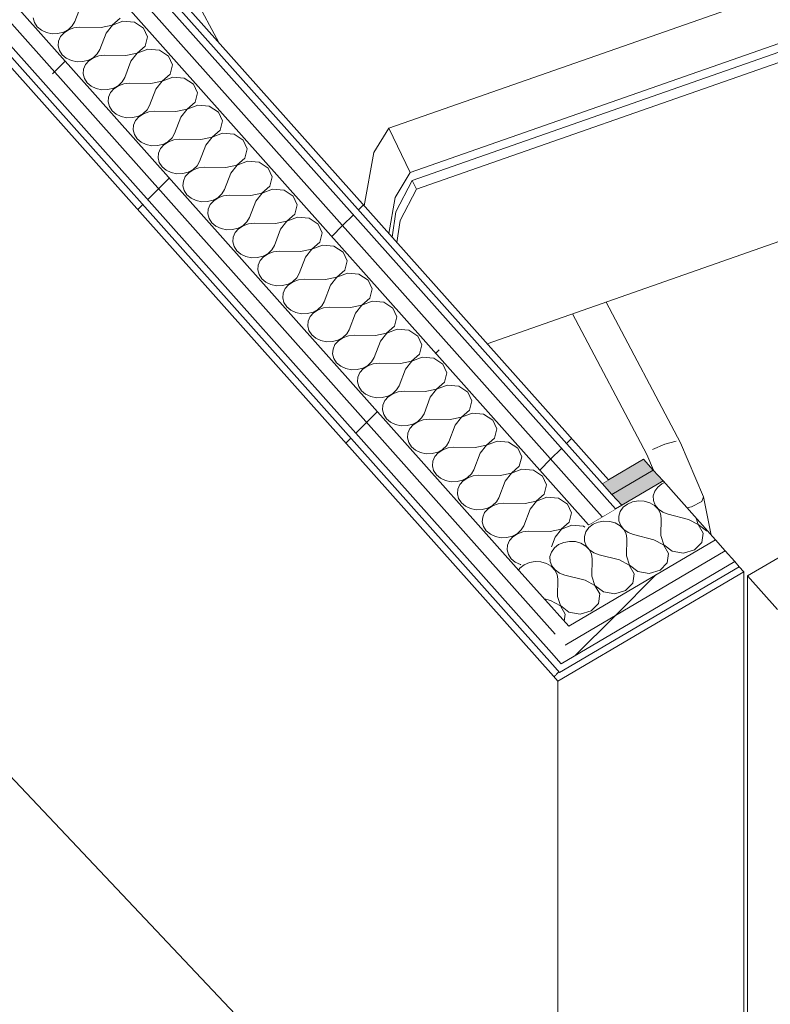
# Model space of a CAD drawing. Header units: millimetres. Extents: x -36631 to 27388, y -24993 to 6945.
# Tile 112 of 256: x -2050 to -1425, y -16953 to -16133. Entities that reach past the tile are written whole.
import ezdxf

# ---------------------------------------------------------------- set-up
doc = ezdxf.new("R2010")
doc.units = ezdxf.units.MM
doc.header["$MEASUREMENT"] = 0
doc.linetypes.add('Wipeout_Contour', pattern=[1000, 0, -1000])
for name, color, linetype in [('Nuevo_08_E_Envans secs', 7, 'Continuous'), ('Nuevo_09_EI_Mobiliari general', 7, 'Continuous'), ('Nuevo_Puertas Archicad', 7, 'Continuous')]:
    doc.layers.add(name, color=color, linetype=linetype)
for name, color, linetype, lineweight in [('Nuevo_08_E_Envans secs_Pluma_Nº__1', 7, 'Continuous', 5), ('Nuevo_08_E_Envans secs_Pluma_Nº__47', 7, 'Continuous', 20), ('Nuevo_09_EI_Mobiliari general_Pluma_Nº__1', 7, 'Continuous', 5), ('Nuevo_Puertas Archicad_Pluma_Nº__1', 7, 'Continuous', 5), ('Nuevo_Puertas Archicad_Pluma_Nº__47', 7, 'Continuous', 20)]:
    doc.layers.add(name, color=color, linetype=linetype, lineweight=lineweight)
for name, color, linetype, lineweight, true_color in [('Nuevo_08_E_Envans secs_Pluma_Nº__102', 7, 'Continuous', 5, 0xcccccc), ('Nuevo_08_E_Envans secs_Pluma_Nº__171', 171, 'Continuous', 13, 0xaaaaff), ('Nuevo_08_E_Envans secs_Pluma_Nº__177', 7, 'Continuous', 15, 0xf7e046), ('Nuevo_08_E_Envans secs_Pluma_Nº__79', 7, 'Continuous', 5, 0xaaffd5)]:
    doc.layers.add(name, color=color, linetype=linetype, lineweight=lineweight, true_color=true_color)
pattern_1 = [(45, (0, 0), (-183.8478, 183.8478), [195, -65]), (45, (7e-14, 183.85), (-183.8478, 183.8478), [195, -65])]

# ---------------------------------------------------------------- blocks, each defined once
blk = doc.blocks.new('*X156')
at = {"layer": 'Nuevo_08_E_Envans secs_Pluma_Nº__102', "color": 254, "linetype": 'Continuous', "lineweight": 5, "true_color": 0xcccccc}
for p, q in [((-1518.45, -16522.4), (-1520.91, -16525.83)), ((-1514.93, -16519.65), (-1518.45, -16522.4)), ((-1512.76, -16518.71), (-1514.93, -16519.65)), ((-1520.91, -16525.83), (-1522.13, -16529.68)), ((-1522.13, -16529.68), (-1522.01, -16533.65)), ((-1543.59, -16536.53), (-1547.11, -16539.28)), ((-1539.28, -16534.67), (-1543.59, -16536.53)), ((-1534.5, -16533.84), (-1539.28, -16534.67)), ((-1529.64, -16534.1), (-1534.5, -16533.84)), ((-1525.04, -16535.43), (-1529.64, -16534.1)), ((-1521.06, -16537.73), (-1525.04, -16535.43)), ((-1522.01, -16533.65), (-1520.57, -16537.44)), ((-1518.02, -16540.83), (-1521.06, -16537.73)), ((-1520.57, -16537.44), (-1517.9, -16540.77)), ((-1549.57, -16542.71), (-1550.79, -16546.56)), ((-1550.79, -16546.56), (-1550.67, -16550.53)), ((-1547.11, -16539.28), (-1549.57, -16542.71)), ((-1516.12, -16544.5), (-1518.02, -16540.83)), ((-1517.9, -16540.77), (-1514.22, -16543.37)), ((-1515.53, -16548.44), (-1516.12, -16544.5)), ((-1514.22, -16543.37), (-1509.8, -16545.06)), ((-1492.91, -16549.33), (-1509.8, -16545.06)), ((-1572.25, -16553.42), (-1575.77, -16556.17)), ((-1567.93, -16551.55), (-1572.25, -16553.42)), ((-1563.16, -16550.72), (-1567.93, -16551.55)), ((-1558.29, -16550.98), (-1563.16, -16550.72)), ((-1553.7, -16552.31), (-1558.29, -16550.98)), ((-1549.72, -16554.62), (-1553.7, -16552.31)), ((-1550.67, -16550.53), (-1549.22, -16554.32)), ((-1546.67, -16557.72), (-1549.72, -16554.62)), ((-1549.22, -16554.32), (-1546.56, -16557.65)), ((-1515.84, -16562.83), (-1515.53, -16548.44)), ((-1484.81, -16553.62), (-1492.91, -16549.33)), ((-1486.39, -16548.38), (-1484.7, -16553.55)), ((-1480.7, -16560.74), (-1484.81, -16553.62)), ((-1484.7, -16553.55), (-1477.67, -16558.96)), ((-1578.23, -16559.6), (-1579.45, -16563.44)), ((-1579.45, -16563.44), (-1579.33, -16567.41)), ((-1575.77, -16556.17), (-1578.23, -16559.6)), ((-1544.78, -16561.38), (-1546.67, -16557.72)), ((-1546.56, -16557.65), (-1542.88, -16560.26)), ((-1544.19, -16565.32), (-1544.78, -16561.38)), ((-1542.88, -16560.26), (-1538.46, -16561.95)), ((-1521.57, -16566.21), (-1538.46, -16561.95)), ((-1515.84, -16562.83), (-1513.36, -16570.44)), ((-1481.8, -16568.56), (-1480.7, -16560.74)), ((-1477.67, -16558.96), (-1476.86, -16559.1)), ((-1600.9, -16570.3), (-1604.43, -16573.05)), ((-1596.59, -16568.44), (-1600.9, -16570.3)), ((-1591.82, -16567.6), (-1596.59, -16568.44)), ((-1586.95, -16567.86), (-1591.82, -16567.6)), ((-1582.36, -16569.2), (-1586.95, -16567.86)), ((-1578.38, -16571.5), (-1582.36, -16569.2)), ((-1579.33, -16567.41), (-1577.88, -16571.21)), ((-1575.33, -16574.6), (-1578.38, -16571.5)), ((-1577.88, -16571.21), (-1575.22, -16574.53)), ((-1544.5, -16579.72), (-1544.19, -16565.32)), ((-1513.47, -16570.51), (-1521.57, -16566.21)), ((-1509.36, -16577.63), (-1513.47, -16570.51)), ((-1513.36, -16570.44), (-1506.33, -16575.84)), ((-1487.79, -16574.74), (-1481.8, -16568.56)), ((-1606.89, -16576.48), (-1608.11, -16580.33)), ((-1604.43, -16573.05), (-1606.89, -16576.48)), ((-1573.44, -16578.26), (-1575.33, -16574.6)), ((-1575.22, -16574.53), (-1571.54, -16577.14)), ((-1572.85, -16582.21), (-1573.44, -16578.26)), ((-1571.54, -16577.14), (-1567.12, -16578.83)), ((-1550.23, -16583.09), (-1567.12, -16578.83)), ((-1544.5, -16579.72), (-1542.01, -16587.32)), ((-1510.46, -16585.44), (-1509.36, -16577.63)), ((-1506.33, -16575.84), (-1496.87, -16577.44)), ((-1496.87, -16577.44), (-1487.79, -16574.74)), ((-1629.56, -16587.18), (-1633.08, -16589.93)), ((-1625.25, -16585.32), (-1629.56, -16587.18)), ((-1620.48, -16584.49), (-1625.25, -16585.32)), ((-1615.61, -16584.75), (-1620.48, -16584.49)), ((-1611.02, -16586.08), (-1615.61, -16584.75)), ((-1607.04, -16588.38), (-1611.02, -16586.08)), ((-1608.11, -16580.33), (-1607.99, -16584.3)), ((-1607.99, -16584.3), (-1606.54, -16588.09)), ((-1606.54, -16588.09), (-1603.88, -16591.42)), ((-1573.16, -16596.6), (-1572.85, -16582.21)), ((-1542.13, -16587.39), (-1550.23, -16583.09)), ((-1538.02, -16594.51), (-1542.13, -16587.39)), ((-1542.01, -16587.32), (-1534.99, -16592.73)), ((-1516.44, -16591.62), (-1510.46, -16585.44)), ((-1633.08, -16589.93), (-1634.17, -16591.45)), ((-1603.99, -16591.49), (-1607.04, -16588.38)), ((-1602.1, -16595.15), (-1603.99, -16591.49)), ((-1603.88, -16591.42), (-1600.2, -16594.02)), ((-1601.51, -16599.09), (-1602.1, -16595.15)), ((-1600.2, -16594.02), (-1595.78, -16595.71)), ((-1578.89, -16599.98), (-1595.78, -16595.71)), ((-1539.12, -16602.33), (-1538.02, -16594.51)), ((-1534.99, -16592.73), (-1525.53, -16594.32)), ((-1525.53, -16594.32), (-1516.44, -16591.62)), ((-1601.81, -16613.48), (-1601.51, -16599.09)), ((-1570.79, -16604.27), (-1578.89, -16599.98)), ((-1573.16, -16596.6), (-1570.67, -16604.21)), ((-1566.68, -16611.39), (-1570.79, -16604.27)), ((-1570.67, -16604.21), (-1563.65, -16609.61)), ((-1545.1, -16608.51), (-1539.12, -16602.33)), ((-1567.78, -16619.21), (-1566.68, -16611.39)), ((-1563.65, -16609.61), (-1554.19, -16611.2)), ((-1554.19, -16611.2), (-1545.1, -16608.51)), ((-1607.55, -16616.86), (-1612.69, -16615.56)), ((-1599.45, -16621.16), (-1607.55, -16616.86)), ((-1601.81, -16613.48), (-1599.33, -16621.09)), ((-1573.76, -16625.39), (-1567.78, -16619.21)), ((-1595.34, -16628.28), (-1599.45, -16621.16)), ((-1599.33, -16621.09), (-1592.31, -16626.49)), ((-1596.16, -16634.12), (-1595.34, -16628.28)), ((-1592.31, -16626.49), (-1582.84, -16628.09)), ((-1582.84, -16628.09), (-1573.76, -16625.39))]:
    blk.add_line(p, q, dxfattribs=at)
blk = doc.blocks.new('Elem Sección_151_1')
at = {"layer": 'Nuevo_08_E_Envans secs_Pluma_Nº__79', "linetype": 'Continuous', "lineweight": 5, "true_color": 0xaaffd5}
for points in [[(-1564.62, -16519.42), (-1556.52, -16528.51), (-1522.08, -16508.23), (-1530.17, -16499.13)], [(-1522.08, -16508.23), (-1556.52, -16528.51), (-1548.42, -16537.6), (-1514, -16517.32)]]:
    blk.add_hatch(color=121, dxfattribs=at).paths.add_polyline_path(points)
at = {"layer": 'Nuevo_08_E_Envans secs_Pluma_Nº__1', "color": 7, "linetype": 'Continuous', "lineweight": 5}
for p, q in [((-1530.17, -16499.13), (-1559.46, -16516.39)), ((-1522.08, -16508.23), (-1556.52, -16528.51)), ((-1559.46, -16516.39), (-1564.62, -16519.42))]:
    blk.add_line(p, q, dxfattribs=at)
at = {"layer": 'Nuevo_08_E_Envans secs_Pluma_Nº__1', "color": 7, "linetype": 'Continuous', "lineweight": 5, "flags": 128}
blk.add_lwpolyline([(-1514, -16517.32), (-1548.42, -16537.6), (-1553.58, -16540.64), (-1564.76, -16547.23), (-1575.93, -16553.81)], dxfattribs=at)
at = {"layer": 'Nuevo_08_E_Envans secs', "lineweight": 0}
blk.add_blockref('*X156', (0, 0), dxfattribs=at)
at = {"color": 254, "linetype": 'Wipeout_Contour', "lineweight": 0, "ltscale": 83437.780333}
blk.add_wipeout([(-1603.69, -16644.8), (-1595.59, -16653.89), (-1462.36, -16575.4), (-1470.45, -16566.3), (-1592.51, -16638.21)], dxfattribs=at).dxf.layer = 'Nuevo_08_E_Envans secs'
at = {"layer": 'Nuevo_08_E_Envans secs_Pluma_Nº__177', "linetype": 'Continuous', "lineweight": 15, "true_color": 0xf7e046}
h = blk.add_hatch(dxfattribs=at)
h.set_pattern_fill('Panellat_HPL_0001', color=53, style=0, pattern_type=2)
h.set_pattern_definition(pattern_1)
h.paths.add_polyline_path([(-1603.69, -16644.8), (-1595.59, -16653.89), (-1462.36, -16575.4), (-1470.45, -16566.3), (-1592.51, -16638.21)])
at = {"color": 254, "linetype": 'Wipeout_Contour', "lineweight": 0, "ltscale": 83502.18484}
blk.add_wipeout([(-1595.59, -16653.89), (-1606.77, -16660.47), (-1598.67, -16669.56), (-1454.28, -16584.5), (-1462.36, -16575.4)], dxfattribs=at).dxf.layer = 'Nuevo_08_E_Envans secs'
at = {"layer": 'Nuevo_08_E_Envans secs_Pluma_Nº__177', "linetype": 'Continuous', "lineweight": 15, "true_color": 0xf7e046}
h = blk.add_hatch(dxfattribs=at)
h.set_pattern_fill('Panellat_HPL_0001', color=53, style=0, pattern_type=2)
h.set_pattern_definition(pattern_1)
h.paths.add_polyline_path([(-1595.59, -16653.89), (-1606.77, -16660.47), (-1598.67, -16669.56), (-1454.28, -16584.5), (-1462.36, -16575.4)])
at = {"color": 254, "linetype": 'Wipeout_Contour', "lineweight": 0, "ltscale": 66825.471451}
blk.add_wipeout([(-1605.25, -16679.84), (-1601.51, -16684.03), (-1446.81, -16592.89), (-1450.54, -16588.7)], dxfattribs=at).dxf.layer = 'Nuevo_08_E_Envans secs'
at = {"layer": 'Nuevo_08_E_Envans secs_Pluma_Nº__171', "linetype": 'Continuous', "lineweight": 13, "true_color": 0xaaaaff}
h = blk.add_hatch(dxfattribs=at)
h.set_pattern_fill('Panellat_HPL_0001', color=161, style=0, pattern_type=2)
h.set_pattern_definition(pattern_1)
h.paths.add_polyline_path([(-1605.25, -16679.84), (-1601.51, -16684.03), (-1446.81, -16592.89), (-1450.54, -16588.7)])
at = {"layer": 'Nuevo_08_E_Envans secs_Pluma_Nº__1', "color": 7, "linetype": 'Continuous', "lineweight": 5}
for p, q in [((-1470.45, -16566.3), (-1592.51, -16638.21)), ((-1462.36, -16575.4), (-1595.59, -16653.89)), ((-1454.28, -16584.5), (-1598.67, -16669.56)), ((-1446.81, -16592.89), (-1601.51, -16684.03)), ((-1450.54, -16588.7), (-1600.09, -16676.8)), ((-1605.25, -16679.84), (-1601.51, -16684.03))]:
    blk.add_line(p, q, dxfattribs=at)
at = {"layer": 'Nuevo_08_E_Envans secs_Pluma_Nº__1', "color": 7, "linetype": 'Continuous', "lineweight": 5, "flags": 128}
blk.add_lwpolyline([(-1530.17, -16499.13), (-1522.08, -16508.23), (-1514, -16517.32), (-1470.45, -16566.3), (-1462.36, -16575.4), (-1454.28, -16584.5), (-1450.54, -16588.7), (-1446.81, -16592.89)], dxfattribs=at)
at = {"layer": 'Nuevo_08_E_Envans secs_Pluma_Nº__47', "color": 7, "linetype": 'Continuous', "lineweight": 20}
blk.add_line((-1601.51, -16684.03), (-1601.51, -17429.83), dxfattribs=at)
blk = doc.blocks.new('Elem Sección_164_1')
at = {"layer": 'Nuevo_09_EI_Mobiliari general_Pluma_Nº__1', "color": 7, "linetype": 'Continuous', "lineweight": 5}
for p, q in [((-1742.16, -16223.73), (-1273.92, -16059.78)), ((-1883.8, -16152.31), (-1912.16, -16098.63)), ((-1724.42, -16260.55), (-1256.18, -16096.61)), ((-1722.91, -16267.33), (-1254.66, -16103.39)), ((-1719.29, -16274.57), (-1251.05, -16110.62)), ((-1742.16, -16223.73), (-1754.71, -16243.86)), ((-1724.42, -16260.55), (-1742.16, -16223.73)), ((-1754.71, -16243.86), (-1762.66, -16288.3)), ((-1737.05, -16281.42), (-1724.42, -16260.55)), ((-1722.91, -16267.33), (-1736.31, -16293.32)), ((-1719.29, -16274.57), (-1722.91, -16267.33)), ((-1732.71, -16300.62), (-1719.29, -16274.57)), ((-1660.41, -16403.08), (-1277.41, -16268.98)), ((-1742.19, -16311.27), (-1737.05, -16281.42)), ((-1736.31, -16293.32), (-1739.5, -16314.29)), ((-1735.48, -16318.8), (-1732.71, -16300.62)), ((-1499.58, -16485.55), (-1561.44, -16368.43)), ((-1527.47, -16495.32), (-1589.34, -16378.19)), ((-1512.49, -16486.62), (-1522.66, -16491.19)), ((-1502.93, -16484.28), (-1512.49, -16486.62)), ((-1480.4, -16530.68), (-1499.58, -16485.55)), ((-1521.91, -16508.42), (-1527.47, -16495.32)), ((-1480.4, -16530.68), (-1481.62, -16534.44)), ((-1473.82, -16562.51), (-1480.4, -16530.68)), ((-1490.3, -16538.87), (-1494.09, -16539.72)), ((-1481.62, -16534.44), (-1490.3, -16538.87)), ((-1446.81, -16619.5), (-1446.61, -16620.41)), ((-1446.61, -16620.41), (-1446.81, -16620.57))]:
    blk.add_line(p, q, dxfattribs=at)
blk = doc.blocks.new('*X284')
at = {"layer": 'Nuevo_08_E_Envans secs_Pluma_Nº__102', "color": 254, "linetype": 'Continuous', "lineweight": 5, "true_color": 0xcccccc}
for p, q in [((-1998.44, -16121.26), (-2003.66, -16135.01)), ((-2038.2, -16131.82), (-2037.17, -16135.71)), ((-2037.17, -16135.71), (-2034.88, -16139.21)), ((-2005.73, -16138.61), (-2003.66, -16135.01)), ((-1972.48, -16137.87), (-1965.85, -16132.15)), ((-1963.66, -16134.61), (-1972.4, -16137.97)), ((-1954.05, -16135.5), (-1963.66, -16134.61)), ((-1946.46, -16140.36), (-1954.05, -16135.5)), ((-2034.88, -16139.21), (-2031.5, -16142.08)), ((-2031.5, -16142.08), (-2027.28, -16144.08)), ((-2027.28, -16144.08), (-2022.55, -16145.06)), ((-2022.55, -16145.06), (-2017.68, -16144.96)), ((-2017.68, -16144.96), (-2013.02, -16143.78)), ((-2012.66, -16144.19), (-2015.48, -16147.42)), ((-2013.02, -16143.78), (-2008.93, -16141.61)), ((-2008.85, -16141.7), (-2012.66, -16144.19)), ((-2008.93, -16141.61), (-2005.73, -16138.61)), ((-2004.35, -16140.16), (-2008.85, -16141.7)), ((-1999.51, -16139.67), (-2004.35, -16140.16)), ((-1981.82, -16139.9), (-1999.51, -16139.67)), ((-1977.67, -16144.56), (-1982.9, -16158.32)), ((-1981.82, -16139.9), (-1972.48, -16137.87)), ((-1972.4, -16137.97), (-1977.67, -16144.56)), ((-1943.14, -16147.75), (-1946.46, -16140.36)), ((-2017.12, -16151.17), (-2017.43, -16155.13)), ((-2015.48, -16147.42), (-2017.12, -16151.17)), ((-1945.08, -16155.46), (-1943.14, -16147.75)), ((-2017.43, -16155.13), (-2016.41, -16159.01)), ((-2016.41, -16159.01), (-2014.11, -16162.52)), ((-1988.17, -16164.91), (-1984.97, -16161.91)), ((-1984.97, -16161.91), (-1982.9, -16158.32)), ((-1961.06, -16163.21), (-1951.72, -16161.18)), ((-1951.64, -16161.27), (-1956.91, -16167.87)), ((-1951.72, -16161.18), (-1945.08, -16155.46)), ((-1942.89, -16157.92), (-1951.64, -16161.27)), ((-1933.29, -16158.8), (-1942.89, -16157.92)), ((-1925.69, -16163.67), (-1933.29, -16158.8)), ((-2014.11, -16162.52), (-2010.73, -16165.38)), ((-2010.73, -16165.38), (-2006.52, -16167.38)), ((-2006.52, -16167.38), (-2001.79, -16168.37)), ((-2001.79, -16168.37), (-1996.91, -16168.27)), ((-1996.91, -16168.27), (-1992.25, -16167.09)), ((-1991.89, -16167.49), (-1994.72, -16170.73)), ((-1992.25, -16167.09), (-1988.17, -16164.91)), ((-1988.08, -16165.01), (-1991.89, -16167.49)), ((-1983.59, -16163.46), (-1988.08, -16165.01)), ((-1978.74, -16162.98), (-1983.59, -16163.46)), ((-1961.06, -16163.21), (-1978.74, -16162.98)), ((-1956.91, -16167.87), (-1962.13, -16181.63)), ((-1922.37, -16171.06), (-1925.69, -16163.67)), ((-1996.35, -16174.47), (-1996.67, -16178.44)), ((-1994.72, -16170.73), (-1996.35, -16174.47)), ((-1924.32, -16178.76), (-1922.37, -16171.06)), ((-1996.67, -16178.44), (-1995.64, -16182.32)), ((-1995.64, -16182.32), (-1993.35, -16185.83)), ((-1993.35, -16185.83), (-1989.97, -16188.69)), ((-1967.4, -16188.22), (-1964.2, -16185.22)), ((-1964.2, -16185.22), (-1962.13, -16181.63)), ((-1957.98, -16186.29), (-1962.82, -16186.77)), ((-1940.3, -16186.52), (-1957.98, -16186.29)), ((-1940.3, -16186.52), (-1930.96, -16184.49)), ((-1930.87, -16184.58), (-1936.14, -16191.18)), ((-1930.96, -16184.49), (-1924.32, -16178.76)), ((-1922.13, -16181.23), (-1930.87, -16184.58)), ((-1912.52, -16182.11), (-1922.13, -16181.23)), ((-1904.93, -16186.98), (-1912.52, -16182.11)), ((-1989.97, -16188.69), (-1985.75, -16190.69)), ((-1985.75, -16190.69), (-1981.03, -16191.68)), ((-1981.03, -16191.68), (-1976.15, -16191.58)), ((-1976.15, -16191.58), (-1971.49, -16190.4)), ((-1973.96, -16194.04), (-1975.59, -16197.78)), ((-1971.13, -16190.8), (-1973.96, -16194.04)), ((-1971.49, -16190.4), (-1967.4, -16188.22)), ((-1967.32, -16188.32), (-1971.13, -16190.8)), ((-1962.82, -16186.77), (-1967.32, -16188.32)), ((-1936.14, -16191.18), (-1941.37, -16204.93)), ((-1901.61, -16194.37), (-1904.93, -16186.98)), ((-1903.56, -16202.07), (-1901.61, -16194.37)), ((-1975.59, -16197.78), (-1975.9, -16201.75)), ((-1975.9, -16201.75), (-1974.88, -16205.63)), ((-1910.19, -16207.8), (-1903.56, -16202.07)), ((-1974.88, -16205.63), (-1972.58, -16209.14)), ((-1972.58, -16209.14), (-1969.2, -16212)), ((-1946.64, -16211.53), (-1943.44, -16208.53)), ((-1942.06, -16210.08), (-1946.56, -16211.62)), ((-1943.44, -16208.53), (-1941.37, -16204.93)), ((-1937.22, -16209.6), (-1942.06, -16210.08)), ((-1919.53, -16209.82), (-1937.22, -16209.6)), ((-1919.53, -16209.82), (-1910.19, -16207.8)), ((-1910.11, -16207.89), (-1915.38, -16214.49)), ((-1901.36, -16204.53), (-1910.11, -16207.89)), ((-1891.76, -16205.42), (-1901.36, -16204.53)), ((-1884.16, -16210.28), (-1891.76, -16205.42)), ((-1880.84, -16217.67), (-1884.16, -16210.28)), ((-1969.2, -16212), (-1964.99, -16214)), ((-1964.99, -16214), (-1960.26, -16214.99)), ((-1960.26, -16214.99), (-1955.38, -16214.89)), ((-1955.38, -16214.89), (-1950.72, -16213.7)), ((-1953.19, -16217.35), (-1954.82, -16221.09)), ((-1950.36, -16214.11), (-1953.19, -16217.35)), ((-1950.72, -16213.7), (-1946.64, -16211.53)), ((-1946.56, -16211.62), (-1950.36, -16214.11)), ((-1915.38, -16214.49), (-1920.6, -16228.24)), ((-1882.79, -16225.38), (-1880.84, -16217.67)), ((-1954.82, -16221.09), (-1955.14, -16225.05)), ((-1955.14, -16225.05), (-1954.11, -16228.94)), ((-1889.43, -16231.1), (-1882.79, -16225.38)), ((-1954.11, -16228.94), (-1951.82, -16232.44)), ((-1951.82, -16232.44), (-1948.44, -16235.31)), ((-1948.44, -16235.31), (-1944.22, -16237.31)), ((-1929.96, -16237.01), (-1925.87, -16234.84)), ((-1925.79, -16234.93), (-1929.6, -16237.42)), ((-1925.87, -16234.84), (-1922.68, -16231.84)), ((-1921.29, -16233.39), (-1925.79, -16234.93)), ((-1922.68, -16231.84), (-1920.6, -16228.24)), ((-1916.45, -16232.9), (-1921.29, -16233.39)), ((-1898.77, -16233.13), (-1916.45, -16232.9)), ((-1898.77, -16233.13), (-1889.43, -16231.1)), ((-1889.34, -16231.2), (-1894.61, -16237.79)), ((-1880.6, -16227.84), (-1889.34, -16231.2)), ((-1870.99, -16228.73), (-1880.6, -16227.84)), ((-1863.4, -16233.59), (-1870.99, -16228.73)), ((-1860.08, -16240.98), (-1863.4, -16233.59)), ((-1944.22, -16237.31), (-1939.5, -16238.3)), ((-1939.5, -16238.3), (-1934.62, -16238.19)), ((-1934.62, -16238.19), (-1929.96, -16237.01)), ((-1932.43, -16240.66), (-1934.06, -16244.4)), ((-1929.6, -16237.42), (-1932.43, -16240.66)), ((-1894.61, -16237.79), (-1899.84, -16251.55)), ((-1862.03, -16248.69), (-1860.08, -16240.98)), ((-1934.06, -16244.4), (-1934.38, -16248.36)), ((-1934.38, -16248.36), (-1933.35, -16252.25)), ((-1901.91, -16255.15), (-1899.84, -16251.55)), ((-1868.66, -16254.41), (-1862.03, -16248.69)), ((-1859.83, -16251.15), (-1868.58, -16254.51)), ((-1850.23, -16252.04), (-1859.83, -16251.15)), ((-1842.63, -16256.9), (-1850.23, -16252.04)), ((-1933.35, -16252.25), (-1931.06, -16255.75)), ((-1931.06, -16255.75), (-1927.67, -16258.61)), ((-1927.67, -16258.61), (-1923.46, -16260.62)), ((-1913.85, -16261.5), (-1909.2, -16260.32)), ((-1909.2, -16260.32), (-1905.11, -16258.15)), ((-1905.03, -16258.24), (-1908.83, -16260.73)), ((-1905.11, -16258.15), (-1901.91, -16255.15)), ((-1900.53, -16256.7), (-1905.03, -16258.24)), ((-1895.69, -16256.21), (-1900.53, -16256.7)), ((-1878, -16256.44), (-1895.69, -16256.21)), ((-1878, -16256.44), (-1868.66, -16254.41)), ((-1868.58, -16254.51), (-1873.85, -16261.1)), ((-1839.31, -16264.29), (-1842.63, -16256.9)), ((-1923.46, -16260.62), (-1918.73, -16261.6)), ((-1918.73, -16261.6), (-1913.85, -16261.5)), ((-1913.3, -16267.71), (-1913.61, -16271.67)), ((-1911.66, -16263.96), (-1913.3, -16267.71)), ((-1908.83, -16260.73), (-1911.66, -16263.96)), ((-1873.85, -16261.1), (-1879.08, -16274.86)), ((-1841.26, -16272), (-1839.31, -16264.29)), ((-1913.61, -16271.67), (-1912.58, -16275.55)), ((-1912.58, -16275.55), (-1910.29, -16279.06)), ((-1881.15, -16278.45), (-1879.08, -16274.86)), ((-1847.9, -16277.72), (-1841.26, -16272)), ((-1839.07, -16274.46), (-1847.81, -16277.81)), ((-1829.47, -16275.34), (-1839.07, -16274.46)), ((-1821.87, -16280.21), (-1829.47, -16275.34)), ((-1910.29, -16279.06), (-1906.91, -16281.92)), ((-1906.91, -16281.92), (-1902.69, -16283.92)), ((-1902.69, -16283.92), (-1897.97, -16284.91)), ((-1897.97, -16284.91), (-1893.09, -16284.81)), ((-1893.09, -16284.81), (-1888.43, -16283.63)), ((-1888.07, -16284.03), (-1890.9, -16287.27)), ((-1888.43, -16283.63), (-1884.35, -16281.45)), ((-1884.26, -16281.55), (-1888.07, -16284.03)), ((-1884.35, -16281.45), (-1881.15, -16278.45)), ((-1879.77, -16280), (-1884.26, -16281.55)), ((-1874.92, -16279.52), (-1879.77, -16280)), ((-1857.24, -16279.75), (-1874.92, -16279.52)), ((-1853.08, -16284.41), (-1858.31, -16298.16)), ((-1857.24, -16279.75), (-1847.9, -16277.72)), ((-1847.81, -16277.81), (-1853.08, -16284.41)), ((-1818.55, -16287.6), (-1821.87, -16280.21)), ((-1892.53, -16291.01), (-1892.85, -16294.98)), ((-1890.9, -16287.27), (-1892.53, -16291.01)), ((-1820.5, -16295.3), (-1818.55, -16287.6)), ((-1892.85, -16294.98), (-1891.82, -16298.86)), ((-1891.82, -16298.86), (-1889.53, -16302.37)), ((-1860.38, -16301.76), (-1858.31, -16298.16)), ((-1836.47, -16303.06), (-1827.13, -16301.03)), ((-1827.05, -16301.12), (-1832.32, -16307.72)), ((-1827.13, -16301.03), (-1820.5, -16295.3)), ((-1818.31, -16297.76), (-1827.05, -16301.12)), ((-1808.7, -16298.65), (-1818.31, -16297.76)), ((-1801.1, -16303.52), (-1808.7, -16298.65)), ((-1889.53, -16302.37), (-1886.14, -16305.23)), ((-1886.14, -16305.23), (-1881.93, -16307.23)), ((-1881.93, -16307.23), (-1877.2, -16308.22)), ((-1877.2, -16308.22), (-1872.33, -16308.12)), ((-1872.33, -16308.12), (-1867.67, -16306.94)), ((-1867.3, -16307.34), (-1870.13, -16310.58)), ((-1867.67, -16306.94), (-1863.58, -16304.76)), ((-1863.5, -16304.86), (-1867.3, -16307.34)), ((-1863.58, -16304.76), (-1860.38, -16301.76)), ((-1859, -16303.31), (-1863.5, -16304.86)), ((-1854.16, -16302.83), (-1859, -16303.31)), ((-1836.47, -16303.06), (-1854.16, -16302.83)), ((-1832.32, -16307.72), (-1837.55, -16321.47)), ((-1797.78, -16310.9), (-1801.1, -16303.52)), ((-1871.77, -16314.32), (-1872.08, -16318.29)), ((-1870.13, -16310.58), (-1871.77, -16314.32)), ((-1799.73, -16318.61), (-1797.78, -16310.9)), ((-1872.08, -16318.29), (-1871.05, -16322.17)), ((-1871.05, -16322.17), (-1868.76, -16325.68)), ((-1868.76, -16325.68), (-1865.38, -16328.54)), ((-1842.82, -16328.07), (-1839.62, -16325.07)), ((-1839.62, -16325.07), (-1837.55, -16321.47)), ((-1815.71, -16326.36), (-1806.37, -16324.33)), ((-1806.28, -16324.43), (-1811.56, -16331.03)), ((-1806.37, -16324.33), (-1799.73, -16318.61)), ((-1797.54, -16321.07), (-1806.28, -16324.43)), ((-1787.94, -16321.96), (-1797.54, -16321.07)), ((-1780.34, -16326.82), (-1787.94, -16321.96)), ((-1865.38, -16328.54), (-1861.17, -16330.54)), ((-1861.17, -16330.54), (-1856.44, -16331.53)), ((-1856.44, -16331.53), (-1851.56, -16331.43)), ((-1851.56, -16331.43), (-1846.9, -16330.24)), ((-1849.37, -16333.89), (-1851, -16337.63)), ((-1846.54, -16330.65), (-1849.37, -16333.89)), ((-1846.9, -16330.24), (-1842.82, -16328.07)), ((-1842.73, -16328.16), (-1846.54, -16330.65)), ((-1838.24, -16326.62), (-1842.73, -16328.16)), ((-1833.39, -16326.13), (-1838.24, -16326.62)), ((-1815.71, -16326.36), (-1833.39, -16326.13)), ((-1811.56, -16331.03), (-1816.78, -16344.78)), ((-1777.02, -16334.21), (-1780.34, -16326.82)), ((-1851, -16337.63), (-1851.32, -16341.59)), ((-1851.32, -16341.59), (-1850.29, -16345.48)), ((-1785.6, -16347.64), (-1778.97, -16341.92)), ((-1778.97, -16341.92), (-1777.02, -16334.21)), ((-1850.29, -16345.48), (-1848, -16348.98)), ((-1848, -16348.98), (-1844.62, -16351.85)), ((-1822.05, -16351.38), (-1818.85, -16348.38)), ((-1817.47, -16349.93), (-1821.97, -16351.47)), ((-1818.85, -16348.38), (-1816.78, -16344.78)), ((-1812.63, -16349.44), (-1817.47, -16349.93)), ((-1794.94, -16349.67), (-1812.63, -16349.44)), ((-1794.94, -16349.67), (-1785.6, -16347.64)), ((-1785.52, -16347.74), (-1790.79, -16354.33)), ((-1776.78, -16344.38), (-1785.52, -16347.74)), ((-1767.17, -16345.27), (-1776.78, -16344.38)), ((-1759.58, -16350.13), (-1767.17, -16345.27)), ((-1756.26, -16357.52), (-1759.58, -16350.13)), ((-1844.62, -16351.85), (-1840.4, -16353.85)), ((-1840.4, -16353.85), (-1835.67, -16354.83)), ((-1835.67, -16354.83), (-1830.8, -16354.73)), ((-1830.8, -16354.73), (-1826.14, -16353.55)), ((-1828.6, -16357.19), (-1830.24, -16360.94)), ((-1825.78, -16353.96), (-1828.6, -16357.19)), ((-1826.14, -16353.55), (-1822.05, -16351.38)), ((-1821.97, -16351.47), (-1825.78, -16353.96)), ((-1790.79, -16354.33), (-1796.02, -16368.09)), ((-1758.2, -16365.23), (-1756.26, -16357.52)), ((-1830.24, -16360.94), (-1830.55, -16364.9)), ((-1830.55, -16364.9), (-1829.53, -16368.78)), ((-1764.84, -16370.95), (-1758.2, -16365.23)), ((-1829.53, -16368.78), (-1827.23, -16372.29)), ((-1827.23, -16372.29), (-1823.85, -16375.15)), ((-1805.37, -16376.86), (-1801.29, -16374.68)), ((-1801.2, -16374.78), (-1805.01, -16377.26)), ((-1801.29, -16374.68), (-1798.09, -16371.69)), ((-1796.71, -16373.23), (-1801.2, -16374.78)), ((-1798.09, -16371.69), (-1796.02, -16368.09)), ((-1791.86, -16372.75), (-1796.71, -16373.23)), ((-1774.18, -16372.98), (-1791.86, -16372.75)), ((-1774.18, -16372.98), (-1764.84, -16370.95)), ((-1764.76, -16371.04), (-1770.03, -16377.64)), ((-1756.01, -16367.69), (-1764.76, -16371.04)), ((-1746.41, -16368.57), (-1756.01, -16367.69)), ((-1738.81, -16373.44), (-1746.41, -16368.57)), ((-1735.49, -16380.83), (-1738.81, -16373.44)), ((-1823.85, -16375.15), (-1819.64, -16377.15)), ((-1819.64, -16377.15), (-1814.91, -16378.14)), ((-1814.91, -16378.14), (-1810.03, -16378.04)), ((-1810.03, -16378.04), (-1805.37, -16376.86)), ((-1807.84, -16380.5), (-1809.47, -16384.25)), ((-1805.01, -16377.26), (-1807.84, -16380.5)), ((-1770.03, -16377.64), (-1775.25, -16391.4)), ((-1737.44, -16388.54), (-1735.49, -16380.83)), ((-1809.47, -16384.25), (-1809.79, -16388.21)), ((-1809.79, -16388.21), (-1808.76, -16392.09)), ((-1777.32, -16394.99), (-1775.25, -16391.4)), ((-1744.08, -16394.26), (-1737.44, -16388.54)), ((-1735.25, -16391), (-1743.99, -16394.35)), ((-1725.64, -16391.88), (-1735.25, -16391)), ((-1808.76, -16392.09), (-1806.47, -16395.6)), ((-1806.47, -16395.6), (-1803.09, -16398.46)), ((-1803.09, -16398.46), (-1798.87, -16400.46)), ((-1784.61, -16400.17), (-1780.52, -16397.99)), ((-1780.44, -16398.09), (-1784.25, -16400.57)), ((-1780.52, -16397.99), (-1777.32, -16394.99)), ((-1775.94, -16396.54), (-1780.44, -16398.09)), ((-1771.1, -16396.06), (-1775.94, -16396.54)), ((-1753.42, -16396.29), (-1771.1, -16396.06)), ((-1753.42, -16396.29), (-1744.08, -16394.26)), ((-1743.99, -16394.35), (-1749.26, -16400.95)), ((-1718.05, -16396.75), (-1725.64, -16391.88)), ((-1714.73, -16404.14), (-1718.05, -16396.75)), ((-1798.87, -16400.46), (-1794.15, -16401.45)), ((-1794.15, -16401.45), (-1789.27, -16401.35)), ((-1789.27, -16401.35), (-1784.61, -16400.17)), ((-1788.71, -16407.55), (-1789.02, -16411.52)), ((-1787.08, -16403.81), (-1788.71, -16407.55)), ((-1784.25, -16400.57), (-1787.08, -16403.81)), ((-1749.26, -16400.95), (-1754.49, -16414.7)), ((-1716.68, -16411.84), (-1714.73, -16404.14)), ((-1789.02, -16411.52), (-1788, -16415.4)), ((-1788, -16415.4), (-1785.7, -16418.91)), ((-1756.56, -16418.3), (-1754.49, -16414.7)), ((-1723.31, -16417.57), (-1716.68, -16411.84)), ((-1714.48, -16414.3), (-1723.23, -16417.66)), ((-1704.88, -16415.19), (-1714.48, -16414.3)), ((-1697.28, -16420.05), (-1704.88, -16415.19)), ((-1785.7, -16418.91), (-1782.32, -16421.77)), ((-1782.32, -16421.77), (-1778.11, -16423.77)), ((-1778.11, -16423.77), (-1773.38, -16424.76)), ((-1768.5, -16424.66), (-1763.84, -16423.47)), ((-1763.48, -16423.88), (-1766.31, -16427.12)), ((-1763.84, -16423.47), (-1759.76, -16421.3)), ((-1759.68, -16421.39), (-1763.48, -16423.88)), ((-1759.76, -16421.3), (-1756.56, -16418.3)), ((-1755.18, -16419.85), (-1759.68, -16421.39)), ((-1750.34, -16419.37), (-1755.18, -16419.85)), ((-1732.65, -16419.59), (-1750.34, -16419.37)), ((-1728.5, -16424.26), (-1733.72, -16438.01)), ((-1732.65, -16419.59), (-1723.31, -16417.57)), ((-1723.23, -16417.66), (-1728.5, -16424.26)), ((-1693.96, -16427.44), (-1697.28, -16420.05)), ((-1773.38, -16424.76), (-1768.5, -16424.66)), ((-1767.94, -16430.86), (-1768.26, -16434.82)), ((-1766.31, -16427.12), (-1767.94, -16430.86)), ((-1695.91, -16435.15), (-1693.96, -16427.44)), ((-1768.26, -16434.82), (-1767.23, -16438.71)), ((-1767.23, -16438.71), (-1764.94, -16442.21)), ((-1735.8, -16441.61), (-1733.72, -16438.01)), ((-1702.55, -16440.87), (-1695.91, -16435.15)), ((-1693.72, -16437.61), (-1702.46, -16440.97)), ((-1684.11, -16438.5), (-1693.72, -16437.61)), ((-1676.52, -16443.36), (-1684.11, -16438.5)), ((-1764.94, -16442.21), (-1761.56, -16445.08)), ((-1761.56, -16445.08), (-1757.34, -16447.08)), ((-1757.34, -16447.08), (-1752.62, -16448.07)), ((-1752.62, -16448.07), (-1747.74, -16447.96)), ((-1747.74, -16447.96), (-1743.08, -16446.78)), ((-1742.72, -16447.19), (-1745.55, -16450.43)), ((-1743.08, -16446.78), (-1739, -16444.61)), ((-1738.91, -16444.7), (-1742.72, -16447.19)), ((-1739, -16444.61), (-1735.8, -16441.61)), ((-1734.41, -16443.16), (-1738.91, -16444.7)), ((-1729.57, -16442.67), (-1734.41, -16443.16)), ((-1711.89, -16442.9), (-1729.57, -16442.67)), ((-1707.73, -16447.56), (-1712.96, -16461.32)), ((-1711.89, -16442.9), (-1702.55, -16440.87)), ((-1702.46, -16440.97), (-1707.73, -16447.56)), ((-1673.2, -16450.75), (-1676.52, -16443.36)), ((-1747.18, -16454.17), (-1747.5, -16458.13)), ((-1745.55, -16450.43), (-1747.18, -16454.17)), ((-1675.15, -16458.46), (-1673.2, -16450.75)), ((-1747.5, -16458.13), (-1746.47, -16462.02)), ((-1746.47, -16462.02), (-1744.18, -16465.52)), ((-1718.23, -16467.92), (-1715.03, -16464.92)), ((-1715.03, -16464.92), (-1712.96, -16461.32)), ((-1691.12, -16466.21), (-1681.78, -16464.18)), ((-1681.7, -16464.28), (-1686.97, -16470.87)), ((-1681.78, -16464.18), (-1675.15, -16458.46)), ((-1672.95, -16460.92), (-1681.7, -16464.28)), ((-1663.35, -16461.81), (-1672.95, -16460.92)), ((-1655.75, -16466.67), (-1663.35, -16461.81)), ((-1744.18, -16465.52), (-1740.79, -16468.38)), ((-1740.79, -16468.38), (-1736.58, -16470.39)), ((-1736.58, -16470.39), (-1731.85, -16471.37)), ((-1731.85, -16471.37), (-1726.97, -16471.27)), ((-1726.97, -16471.27), (-1722.32, -16470.09)), ((-1721.95, -16470.5), (-1724.78, -16473.73)), ((-1722.32, -16470.09), (-1718.23, -16467.92)), ((-1718.15, -16468.01), (-1721.95, -16470.5)), ((-1713.65, -16466.47), (-1718.15, -16468.01)), ((-1708.81, -16465.98), (-1713.65, -16466.47)), ((-1691.12, -16466.21), (-1708.81, -16465.98)), ((-1686.97, -16470.87), (-1692.2, -16484.63)), ((-1652.43, -16474.06), (-1655.75, -16466.67)), ((-1726.42, -16477.48), (-1726.73, -16481.44)), ((-1726.73, -16481.44), (-1725.7, -16485.32)), ((-1724.78, -16473.73), (-1726.42, -16477.48)), ((-1654.38, -16481.77), (-1652.43, -16474.06)), ((-1725.7, -16485.32), (-1723.41, -16488.83)), ((-1723.41, -16488.83), (-1720.03, -16491.69)), ((-1697.47, -16491.22), (-1694.27, -16488.22)), ((-1692.89, -16489.77), (-1697.38, -16491.32)), ((-1694.27, -16488.22), (-1692.2, -16484.63)), ((-1688.04, -16489.29), (-1692.89, -16489.77)), ((-1670.36, -16489.52), (-1688.04, -16489.29)), ((-1670.36, -16489.52), (-1661.02, -16487.49)), ((-1660.93, -16487.58), (-1666.2, -16494.18)), ((-1661.02, -16487.49), (-1654.38, -16481.77)), ((-1652.19, -16484.23), (-1660.93, -16487.58)), ((-1642.59, -16485.11), (-1652.19, -16484.23)), ((-1634.99, -16489.98), (-1642.59, -16485.11)), ((-1720.03, -16491.69), (-1715.81, -16493.69)), ((-1715.81, -16493.69), (-1711.09, -16494.68)), ((-1711.09, -16494.68), (-1706.21, -16494.58)), ((-1706.21, -16494.58), (-1701.55, -16493.4)), ((-1704.02, -16497.04), (-1705.65, -16500.78)), ((-1701.19, -16493.8), (-1704.02, -16497.04)), ((-1701.55, -16493.4), (-1697.47, -16491.22)), ((-1697.38, -16491.32), (-1701.19, -16493.8)), ((-1666.2, -16494.18), (-1671.43, -16507.94)), ((-1631.67, -16497.37), (-1634.99, -16489.98)), ((-1633.62, -16505.07), (-1631.67, -16497.37)), ((-1705.65, -16500.78), (-1705.97, -16504.75)), ((-1705.97, -16504.75), (-1704.94, -16508.63)), ((-1640.25, -16510.8), (-1633.62, -16505.07)), ((-1704.94, -16508.63), (-1702.65, -16512.14)), ((-1702.65, -16512.14), (-1699.26, -16515)), ((-1676.7, -16514.53), (-1673.5, -16511.53)), ((-1672.12, -16513.08), (-1676.62, -16514.63)), ((-1673.5, -16511.53), (-1671.43, -16507.94)), ((-1667.28, -16512.6), (-1672.12, -16513.08)), ((-1649.59, -16512.83), (-1667.28, -16512.6)), ((-1649.59, -16512.83), (-1640.25, -16510.8)), ((-1640.17, -16510.89), (-1645.44, -16517.49)), ((-1631.43, -16507.53), (-1640.17, -16510.89)), ((-1621.82, -16508.42), (-1631.43, -16507.53)), ((-1614.22, -16513.29), (-1621.82, -16508.42)), ((-1610.9, -16520.67), (-1614.22, -16513.29)), ((-1699.26, -16515), (-1695.05, -16517)), ((-1695.05, -16517), (-1690.32, -16517.99)), ((-1690.32, -16517.99), (-1685.45, -16517.89)), ((-1685.45, -16517.89), (-1680.79, -16516.71)), ((-1683.25, -16520.35), (-1684.89, -16524.09)), ((-1680.43, -16517.11), (-1683.25, -16520.35)), ((-1680.79, -16516.71), (-1676.7, -16514.53)), ((-1676.62, -16514.63), (-1680.43, -16517.11)), ((-1645.44, -16517.49), (-1650.67, -16531.24)), ((-1612.85, -16528.38), (-1610.9, -16520.67)), ((-1684.89, -16524.09), (-1685.2, -16528.06)), ((-1685.2, -16528.06), (-1684.17, -16531.94)), ((-1619.49, -16534.1), (-1612.85, -16528.38)), ((-1684.17, -16531.94), (-1681.88, -16535.45)), ((-1681.88, -16535.45), (-1678.5, -16538.31)), ((-1678.5, -16538.31), (-1674.29, -16540.31)), ((-1660.02, -16540.01), (-1655.94, -16537.84)), ((-1655.85, -16537.93), (-1659.66, -16540.42)), ((-1655.94, -16537.84), (-1652.74, -16534.84)), ((-1651.36, -16536.39), (-1655.85, -16537.93)), ((-1652.74, -16534.84), (-1650.67, -16531.24)), ((-1646.51, -16535.9), (-1651.36, -16536.39)), ((-1628.83, -16536.13), (-1646.51, -16535.9)), ((-1628.83, -16536.13), (-1619.49, -16534.1)), ((-1619.4, -16534.2), (-1624.68, -16540.8)), ((-1610.66, -16530.84), (-1619.4, -16534.2)), ((-1601.06, -16531.73), (-1610.66, -16530.84)), ((-1593.46, -16536.59), (-1601.06, -16531.73)), ((-1590.14, -16543.98), (-1593.46, -16536.59)), ((-1674.29, -16540.31), (-1669.56, -16541.3)), ((-1669.56, -16541.3), (-1664.68, -16541.2)), ((-1664.68, -16541.2), (-1660.02, -16540.01)), ((-1662.49, -16543.66), (-1664.12, -16547.4)), ((-1659.66, -16540.42), (-1662.49, -16543.66)), ((-1624.68, -16540.8), (-1629.9, -16554.55)), ((-1592.09, -16551.69), (-1590.14, -16543.98)), ((-1664.12, -16547.4), (-1664.44, -16551.36)), ((-1664.44, -16551.36), (-1663.41, -16555.25)), ((-1663.41, -16555.25), (-1661.12, -16558.75)), ((-1631.97, -16558.15), (-1629.9, -16554.55)), ((-1598.72, -16557.41), (-1592.09, -16551.69)), ((-1589.9, -16554.15), (-1598.64, -16557.51)), ((-1580.29, -16555.04), (-1589.9, -16554.15)), ((-1579.2, -16555.74), (-1580.29, -16555.04)), ((-1661.12, -16558.75), (-1657.74, -16561.62)), ((-1657.74, -16561.62), (-1653.52, -16563.62)), ((-1653.52, -16563.62), (-1648.79, -16564.6)), ((-1643.92, -16564.5), (-1639.26, -16563.32)), ((-1639.26, -16563.32), (-1635.17, -16561.15)), ((-1635.09, -16561.24), (-1638.9, -16563.73)), ((-1635.17, -16561.15), (-1631.97, -16558.15)), ((-1630.59, -16559.7), (-1635.09, -16561.24)), ((-1625.75, -16559.21), (-1630.59, -16559.7)), ((-1608.06, -16559.44), (-1625.75, -16559.21)), ((-1608.06, -16559.44), (-1598.72, -16557.41)), ((-1598.64, -16557.51), (-1603.91, -16564.1)), ((-1648.79, -16564.6), (-1643.92, -16564.5)), ((-1643.36, -16570.71), (-1643.67, -16574.67)), ((-1641.72, -16566.96), (-1643.36, -16570.71)), ((-1638.9, -16563.73), (-1641.72, -16566.96)), ((-1603.91, -16564.1), (-1606.94, -16572.08)), ((-1643.67, -16574.67), (-1642.65, -16578.55)), ((-1642.65, -16578.55), (-1640.35, -16582.06)), ((-1640.35, -16582.06), (-1636.97, -16584.92)), ((-1636.97, -16584.92), (-1632.76, -16586.93)), ((-1632.76, -16586.93), (-1632.3, -16587.02))]:
    blk.add_line(p, q, dxfattribs=at)
blk = doc.blocks.new('Elem Sección_244_1')
at = {"layer": 'Nuevo_08_E_Envans secs', "lineweight": 0}
blk.add_blockref('*X284', (0, 0), dxfattribs=at)
at = {"color": 254, "linetype": 'Wipeout_Contour', "lineweight": 0, "ltscale": 63394.84961}
blk.add_wipeout([(-3527.56, -14522.07), (-1605.25, -16679.84), (-1600.09, -16676.8), (-3522.41, -14519.02)], dxfattribs=at).dxf.layer = 'Nuevo_08_E_Envans secs'
at = {"layer": 'Nuevo_08_E_Envans secs_Pluma_Nº__171', "linetype": 'Continuous', "lineweight": 13, "true_color": 0xaaaaff}
h = blk.add_hatch(dxfattribs=at)
h.set_pattern_fill('Panellat_HPL_0001', color=161, style=0, pattern_type=2)
h.set_pattern_definition(pattern_1)
h.paths.add_polyline_path([(-3527.56, -14522.07), (-1605.25, -16679.84), (-1600.09, -16676.8), (-3522.41, -14519.02)])
at = {"color": 254, "linetype": 'Wipeout_Contour', "lineweight": 0, "ltscale": 63157.812624}
blk.add_wipeout([(-1564.76, -16547.23), (-1553.58, -16540.64), (-3290.72, -14590.73), (-3301.88, -14597.33)], dxfattribs=at).dxf.layer = 'Nuevo_08_E_Envans secs'
at = {"layer": 'Nuevo_08_E_Envans secs_Pluma_Nº__177', "linetype": 'Continuous', "lineweight": 15, "true_color": 0xf7e046}
h = blk.add_hatch(dxfattribs=at)
h.set_pattern_fill('Panellat_HPL_0001', color=53, style=0, pattern_type=2)
h.set_pattern_definition(pattern_1)
h.paths.add_polyline_path([(-1564.76, -16547.23), (-1553.58, -16540.64), (-3290.72, -14590.73), (-3301.88, -14597.33)])
at = {"color": 254, "linetype": 'Wipeout_Contour', "lineweight": 0, "ltscale": 63190.839389}
blk.add_wipeout([(-3301.88, -14597.33), (-3313.03, -14603.94), (-1575.93, -16553.81), (-1564.76, -16547.23)], dxfattribs=at).dxf.layer = 'Nuevo_08_E_Envans secs'
at = {"layer": 'Nuevo_08_E_Envans secs_Pluma_Nº__177', "linetype": 'Continuous', "lineweight": 15, "true_color": 0xf7e046}
h = blk.add_hatch(dxfattribs=at)
h.set_pattern_fill('Panellat_HPL_0001', color=53, style=0, pattern_type=2)
h.set_pattern_definition(pattern_1)
h.paths.add_polyline_path([(-3301.88, -14597.33), (-3313.03, -14603.94), (-1575.93, -16553.81), (-1564.76, -16547.23)])
at = {"color": 254, "linetype": 'Wipeout_Contour', "lineweight": 0, "ltscale": 109955.260334}
blk.add_wipeout([(-3506.1, -14509.36), (-1603.69, -16644.8), (-1592.51, -16638.21), (-1636.12, -16589.27), (-3398.03, -14611.55), (-3399.24, -14612.27), (-3496.36, -14503.59)], dxfattribs=at).dxf.layer = 'Nuevo_08_E_Envans secs'
at = {"layer": 'Nuevo_08_E_Envans secs_Pluma_Nº__177', "linetype": 'Continuous', "lineweight": 15, "true_color": 0xf7e046}
h = blk.add_hatch(dxfattribs=at)
h.set_pattern_fill('Panellat_HPL_0001', color=53, style=0, pattern_type=2)
h.set_pattern_definition(pattern_1)
h.paths.add_polyline_path([(-3506.1, -14509.36), (-1603.69, -16644.8), (-1592.51, -16638.21), (-1636.12, -16589.27), (-3398.03, -14611.55), (-3399.24, -14612.27), (-3496.36, -14503.59)])
at = {"color": 254, "linetype": 'Wipeout_Contour', "lineweight": 0, "ltscale": 80053.323108}
blk.add_wipeout([(-3517.26, -14515.97), (-1606.77, -16660.47), (-1595.59, -16653.89), (-1603.69, -16644.8), (-3506.1, -14509.36)], dxfattribs=at).dxf.layer = 'Nuevo_08_E_Envans secs'
at = {"layer": 'Nuevo_08_E_Envans secs_Pluma_Nº__177', "linetype": 'Continuous', "lineweight": 15, "true_color": 0xf7e046}
h = blk.add_hatch(dxfattribs=at)
h.set_pattern_fill('Panellat_HPL_0001', color=53, style=0, pattern_type=2)
h.set_pattern_definition(pattern_1)
h.paths.add_polyline_path([(-3517.26, -14515.97), (-1606.77, -16660.47), (-1595.59, -16653.89), (-1603.69, -16644.8), (-3506.1, -14509.36)])
at = {"color": 254, "linetype": 'Wipeout_Contour', "lineweight": 0, "ltscale": 63106.035495}
blk.add_wipeout([(-3268.59, -14597.91), (-3273.74, -14600.96), (-1564.62, -16519.42), (-1559.46, -16516.39)], dxfattribs=at).dxf.layer = 'Nuevo_08_E_Envans secs'
at = {"layer": 'Nuevo_08_E_Envans secs_Pluma_Nº__171', "linetype": 'Continuous', "lineweight": 13, "true_color": 0xaaaaff}
h = blk.add_hatch(dxfattribs=at)
h.set_pattern_fill('Panellat_HPL_0001', color=161, style=0, pattern_type=2)
h.set_pattern_definition(pattern_1)
h.paths.add_polyline_path([(-3268.59, -14597.91), (-3273.74, -14600.96), (-1564.62, -16519.42), (-1559.46, -16516.39)])
at = {"layer": 'Nuevo_08_E_Envans secs_Pluma_Nº__1', "color": 7, "linetype": 'Continuous', "lineweight": 5}
for p, q in [((-3506.1, -14509.36), (-1603.69, -16644.8)), ((-3527.56, -14522.07), (-1605.25, -16679.84)), ((-3313.03, -14603.94), (-1575.93, -16553.81)), ((-3301.88, -14597.33), (-1564.76, -16547.23)), ((-3282.62, -14599.82), (-1553.58, -16540.64)), ((-3264.85, -14602.11), (-1559.46, -16516.39))]:
    blk.add_line(p, q, dxfattribs=at)
at = {"layer": 'Nuevo_08_E_Envans secs_Pluma_Nº__1', "color": 7, "linetype": 'Continuous', "lineweight": 5, "flags": 128}
for points in [[(-3522.41, -14519.02), (-1603.83, -16672.6), (-1600.09, -16676.8)], [(-3517.26, -14515.97), (-1606.77, -16660.47), (-1598.67, -16669.56)], [(-3273.74, -14600.96), (-1564.62, -16519.42), (-1556.52, -16528.51), (-1548.42, -16537.6)], [(-3398.03, -14611.55), (-1636.12, -16589.27), (-1592.51, -16638.21)]]:
    blk.add_lwpolyline(points, dxfattribs=at)
blk = doc.blocks.new('Elem Sección_251_1')
at = {"layer": 'Nuevo_Puertas Archicad', "linetype": 'Continuous', "lineweight": 0, "true_color": 0xffffff}
h = blk.add_hatch(dxfattribs=at)
h.set_pattern_fill('Hormigón_en_Masa_0001', style=0, pattern_type=2)
h.set_pattern_definition([(0, (0, 0), (0, 779.423), [48.75, -401.25]), (0, (225, 389.7), (0, 779.423), [48.75, -401.25]), (60, (0, 0), (-675, 389.71), [48.75, -401.25]), (60, (450, 0), (-675, 389.71), [48.75, -401.25]), (120, (48.75, 0), (675, 389.71), [48.75, -401.25]), (120, (498.75, 0), (675, 389.71), [48.75, -401.25]), (0, (0, 75), (0, 150), [0, -150, 0, -225]), (45, (75, 75), (-106.066, 106.066), [0, -112.5, 0, -187.5])])
h.paths.add_polyline_path([(-1418.82, -16624.38), (-1375.83, -16599.06), (-1400.71, -16571.07), (-1443.7, -16596.39)])
at = {"layer": 'Nuevo_Puertas Archicad_Pluma_Nº__1', "color": 7, "linetype": 'Continuous', "lineweight": 5}
for p, q in [((-1400.71, -16571.07), (-1443.7, -16596.39)), ((-1443.7, -17320.91), (-1443.7, -16596.39)), ((-1443.7, -16596.39), (-1418.82, -16624.38))]:
    blk.add_line(p, q, dxfattribs=at)
at = {"layer": 'Nuevo_Puertas Archicad_Pluma_Nº__47', "color": 7, "linetype": 'Continuous', "lineweight": 20}
blk.add_line((-1446.81, -17338.7), (-1446.81, -16592.89), dxfattribs=at)
blk = doc.blocks.new('Elem Sección_297_1')
at = {"layer": 'Nuevo_09_EI_Mobiliari general_Pluma_Nº__1', "color": 7, "linetype": 'Continuous', "lineweight": 5}
blk.add_line((-2114.28, -16702.92), (-1828.24, -17005.22), dxfattribs=at)

msp = doc.modelspace()

# ---------------------------------------------------------------- block references
at = {"layer": 'Nuevo_08_E_Envans secs', "lineweight": 0}
msp.add_blockref('Elem Sección_151_1', (0, 0), dxfattribs=at)

# ---------------------------------------------------------------- next in the draw order: block references
at = {"layer": 'Nuevo_09_EI_Mobiliari general', "lineweight": 0}
msp.add_blockref('Elem Sección_164_1', (0, 0), dxfattribs=at)
at = {"layer": 'Nuevo_Puertas Archicad', "lineweight": 0}
msp.add_blockref('Elem Sección_251_1', (0, 0), dxfattribs=at)

# ---------------------------------------------------------------- next in the draw order: block references
at = {"layer": 'Nuevo_08_E_Envans secs', "lineweight": 0}
msp.add_blockref('Elem Sección_244_1', (0, 0), dxfattribs=at)

# ---------------------------------------------------------------- next in the draw order: block references
at = {"layer": 'Nuevo_09_EI_Mobiliari general', "lineweight": 0}
msp.add_blockref('Elem Sección_297_1', (0, 0), dxfattribs=at)

doc.saveas('drawing.dxf')
